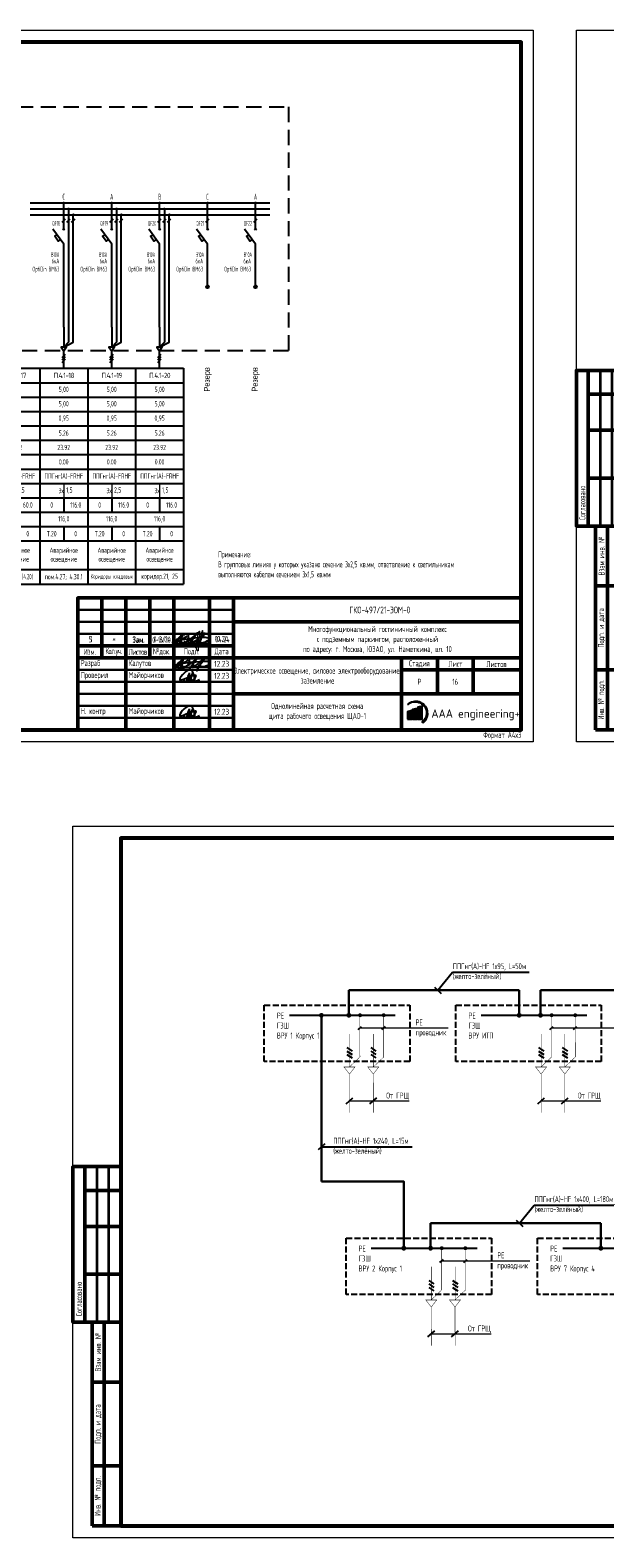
# Model space of a CAD drawing. Header units: millimetres. Extents: x -101899 to 582947, y -77476 to 345289.
# Tile 7 of 100: x 45922 to 69895, y -77476 to -14544. Entities that reach past the tile are written whole.
import ezdxf
from ezdxf.enums import TextEntityAlignment as Align

# ---------------------------------------------------------------- set-up
doc = ezdxf.new("R2010")
doc.units = ezdxf.units.MM
doc.linetypes.add('GOST2.303 4', pattern=[7, 5, -2, 0])
doc.linetypes.add('штриховая2', pattern=[9.525, 6.35, -3.175])
doc.layers.get('Defpoints').update_dxf_attribs({"color": 253})
doc.layers.add('$_ЭОМ', color=140, linetype='Continuous')
doc.layers.add('pecat', color=7, linetype='Continuous')
for name, color, linetype, lineweight in [('$_ЭОМ_Текст', 7, 'Continuous', 9), ('UD-ЭМ-Text', 7, 'Continuous', 5), ('текст', 7, 'Continuous', 20), ('ФОРМАТ', 7, 'Continuous', 18)]:
    doc.layers.add(name, color=color, linetype=linetype, lineweight=lineweight)
doc.layers.add('A-____-NOTE-TEXT', color=5, linetype='Continuous', lineweight=5, true_color=0x0000ff)
doc.layers.add('Schm_коммут_устройства', color=7, linetype='Continuous', lineweight=40, true_color=0x000000)
doc.styles.add('$_Electrical_gost', font='cs_gost2304.shx', dxfattribs={"width": 0.8})
doc.styles.add('1-125', font='Fokad_u.shx', dxfattribs={"width": 0.8, "height": 250})
doc.styles.add('Electrical_gost', font='cs_gost2304.shx', dxfattribs={"height": 250})
doc.styles.add('ЕСКД', font='cs_gost2304.shx', dxfattribs={"oblique": 15, "height": 2.5})
doc.styles.add('ЭН', font='GOST_Common.ttf')

# ---------------------------------------------------------------- blocks, each defined once
blk = doc.blocks.new('*T72')
at = {"color": 0, "linetype": 'ByBlock', "lineweight": -2, "transparency": 16777216}
for p, q in [((0, 0), (2000, 0)), ((0, 0), (0, -9013)), ((2000, 0), (2000, -9013)), ((0, -613), (2000, -613)), ((0, -1213), (2000, -1213)), ((0, -1813), (2000, -1813)), ((0, -2413), (2000, -2413)), ((0, -3013), (2000, -3013)), ((0, -3613), (2000, -3613)), ((0, -4213), (2000, -4213)), ((0, -4813), (2000, -4813)), ((0, -5413), (2000, -5413)), ((1000, -5413), (1000, -6013)), ((0, -6013), (2000, -6013)), ((0, -6613), (2000, -6613)), ((1000, -6613), (1000, -7213)), ((0, -7213), (2000, -7213)), ((0, -8413), (2000, -8413)), ((0, -9013), (2000, -9013))]:
    blk.add_line(p, q, dxfattribs=at)
at = {"layer": 'Defpoints', "color": 8, "linetype": 'ByBlock', "lineweight": 0, "transparency": 16777216}
blk.add_line((1000, -4813), (1000, -5413), dxfattribs=at)
at = {"color": 0, "transparency": 16777216, "char_height": 220, "style": '$_Electrical_gost'}
for s, insert, width, attachment_point in [('{\\W1;\\T0.75;П.4.1-17}', (1000, -306), 2000, 5), ('5,00', (1000, -913), 1900, 5), ('5,00', (1000, -1513), 1900, 5), ('0,95', (1000, -2113), 1999, 5), ('5.26', (1000, -2713), 1999, 5), ('23.92', (1000, -3313), 1999, 5), ('8.21', (1000, -3913), 1999, 5), ('ППГнг(А)-FRHF', (1000, -4513), 1900, 5), ('3х', (999, -5113), 998, 6), ('1,5', (1100, -5113), 800, 4), ('60', (500, -5713), 999, 5), ('60.0', (1500, -5713), 999, 5), ('60,0', (1000, -6313), 1999, 5), ('Т.20', (500, -6913), 999, 5), ('0', (1500, -6913), 999, 5), ('Аварийное\\Pосвещение', (1000, -7813), 1900, 5), ('пом. СС (4.20)', (1000, -8713), 1900, 5)]:
    blk.add_mtext(s, dxfattribs=dict(at, insert=insert, width=width, attachment_point=attachment_point))
blk = doc.blocks.new('*T73')
at = {"color": 0, "linetype": 'ByBlock', "lineweight": -2, "transparency": 16777216}
for p, q in [((0, 0), (2000, 0)), ((0, 0), (0, -9018)), ((2000, 0), (2000, -9018)), ((0, -613), (2000, -613)), ((0, -1213), (2000, -1213)), ((0, -1813), (2000, -1813)), ((0, -2413), (2000, -2413)), ((0, -3013), (2000, -3013)), ((0, -3613), (2000, -3613)), ((0, -4213), (2000, -4213)), ((0, -4813), (2000, -4813)), ((0, -5413), (2000, -5413)), ((1000, -5413), (1000, -6013)), ((0, -6013), (2000, -6013)), ((0, -6613), (2000, -6613)), ((1000, -6613), (1000, -7213)), ((0, -7213), (2000, -7213)), ((0, -8413), (2000, -8413)), ((0, -9018), (2000, -9018))]:
    blk.add_line(p, q, dxfattribs=at)
at = {"layer": 'Defpoints', "color": 8, "linetype": 'ByBlock', "lineweight": 0, "transparency": 16777216}
blk.add_line((1000, -4813), (1000, -5413), dxfattribs=at)
at = {"color": 0, "transparency": 16777216, "char_height": 220, "style": '$_Electrical_gost'}
for s, insert, width, attachment_point in [('{\\W1;\\T0.75;П.4.1-18}', (1000, -306), 2000, 5), ('5,00', (1000, -913), 1900, 5), ('5,00', (1000, -1513), 1900, 5), ('0,95', (1000, -2113), 1999, 5), ('5.26', (1000, -2713), 1999, 5), ('23.92', (1000, -3313), 1999, 5), ('0.00', (1000, -3913), 1999, 5), ('ППГнг(А)-FRHF', (1000, -4513), 1900, 5), ('3х', (999, -5113), 998, 6), ('1,5', (1100, -5113), 800, 4), ('0', (500, -5713), 999, 5), ('116.0', (1500, -5713), 999, 5), ('116,0', (1000, -6313), 1999, 5), ('Т.20', (500, -6913), 999, 5), ('0', (1500, -6913), 999, 5), ('Аварийное\\Pосвещение', (1000, -7813), 1900, 5), ('пом.4.27; 4.30.1 ', (1000, -8716), 1900, 5)]:
    blk.add_mtext(s, dxfattribs=dict(at, insert=insert, width=width, attachment_point=attachment_point))
blk = doc.blocks.new('А.Майорчиков')
at = {"layer": 'pecat', "color": 0, "linetype": 'ByBlock', "lineweight": -2}
for points in [[(9.15, 0.19), (6.53, 5.2), (2.48, 0.9), (9.34, 2.54), (8.41, 0.28), (10.98, 0.93)], [(4.13, 0.87), (4.88, 0.03), (6.46, 3.37), (6.66, 3.84)], [(7.72, 3.61), (6.35, 0.21), (6.57, 3.01), (6.66, 3.84)], [(7.72, 3.61), (7.56, 0.35), (8.6, 1.07), (9.07, 0.08), (9.15, 0.19)]]:
    blk.add_spline(points, degree=3, dxfattribs=at)
blk = doc.blocks.new('Штамп 3')
at = {"true_color": 0x504d51}
h = blk.add_hatch(color=251, dxfattribs=at)
h.dxf.hatch_style = 1
h.paths.add_polyline_path([(139.35, 8.01), (137.5, 7.53), (137.5, 4.41), (139.35, 4.41)])
h = blk.add_hatch(color=251, dxfattribs=at)
h.dxf.hatch_style = 1
h.paths.add_polyline_path([(137.54, 10.47, -1.033512), (143.66, 3.22), (144.25, 3.04, 1.014927)])
at = {"true_color": 0x4b2401}
h = blk.add_hatch(color=38, dxfattribs=at)
h.dxf.hatch_style = 1
h.paths.add_polyline_path([(141.51, 8.85), (139.66, 8.38), (139.66, 4.41), (141.51, 4.41)])
at = {"true_color": 0x139b48}
h = blk.add_hatch(color=114, dxfattribs=at)
h.dxf.hatch_style = 1
h.paths.add_polyline_path([(143.68, 9.85), (141.83, 9.38), (141.83, 4.41), (143.68, 4.41)])
at = {"linetype": 'ByBlock', "lineweight": 25}
blk.add_line((135, 0), (135, 0), dxfattribs=at)
at = {"color": 5, "ltscale": 100}
for points in [[(43.28, 27.38, 0.103904), (43.61, 26.69, 0.235071), (44.38, 26.28, 0.161521), (45.57, 26.81, 0.128808), (46.54, 27.99, 0.085182), (46.66, 28.82, 0.175378), (46.38, 29.61, 0.191596), (45.16, 29.94, 0.119018), (43.97, 29.48, 0.027118), (42.7, 28.54, 0.092445), (41.23, 26.84, 0.062634), (40.74, 25.89, 0.335684), (40.97, 25.21, 0.174698), (42.44, 25.15), (44.15, 25.89, 0.034647), (46.69, 27.31), (47.64, 28), (48.92, 29.08), (50.31, 30.49), (47.42, 26.46), (46.54, 25.39), (48.03, 27.11, -0.763325), (48.26, 27.01, -0.065177), (48.21, 26.72), (48.01, 26.02, 0.052351), (49.3, 26.83), (50.32, 27.69, 0.026697), (51.22, 28.47), (52.49, 29.48), (53.41, 30.32), (52.14, 28.45), (50.92, 26.96), (50.06, 25.73), (49.59, 24.51), (50.42, 26.7, -0.553862), (51.03, 26.84, 0.092612), (51.49, 26.49, 0.087518), (52.39, 26.36, 0.069253), (53.77, 26.75), (54.45, 27.11, 0.092964), (55.08, 27.61, 0.484334), (54.76, 28.29, 0.050486), (53.71, 28.47, 0.039715), (52.14, 28.45), (49.26, 28.25), (47.98, 28.16), (43.93, 27.58), (40.97, 26.99), (40.04, 26.73, 0.32462), (39.87, 26.35, 0.275801), (40.35, 26.05), (42.4, 25.92), (46.49, 26.17), (48.37, 26.19), (50.82, 26.22), (52.6, 26.25), (55.53, 26.2)], [(41.88, 27.72, 0.186939), (44.01, 29.4, 0.016559), (42.83, 26.04, -0.458633), (41.69, 25.89, -0.463695), (41.8, 26.56), (43.59, 27.58), (46.05, 29.06)]]:
    blk.add_lwpolyline(points, format="xyb", dxfattribs=at)
at = {"color": 251, "true_color": 0x504d51}
blk.add_lwpolyline([(137.5, 4.41), (139.35, 4.41), (139.35, 8.01), (137.5, 7.53)], close=True, dxfattribs=at)
blk.add_lwpolyline([(137.54, 10.47, -1.033512), (143.66, 3.22), (144.25, 3.04, 1.014927), (137.54, 10.47)], format="xyb", dxfattribs=at)
at = {"color": 38, "true_color": 0x4b2401}
blk.add_lwpolyline([(139.66, 4.41), (141.51, 4.41), (141.51, 8.85), (139.66, 8.38)], close=True, dxfattribs=at)
at = {"color": 114, "true_color": 0x139b48}
blk.add_lwpolyline([(141.83, 4.41), (143.68, 4.41), (143.68, 9.85), (141.83, 9.38)], close=True, dxfattribs=at)
at = {"layer": 'A-____-NOTE-TEXT'}
for points, knots in [([(44.53, 39.28), (44.49, 39.43), (44.4, 39.78), (44.11, 39.68), (43.84, 39.45), (43.63, 39.23), (43.58, 38.99), (43.67, 38.54), (43.83, 38.88), (43.61, 39.2), (43.45, 39.01), (43.3, 38.55), (43.18, 38.23), (43.08, 37.93), (43.03, 37.52), (42.98, 37.09), (42.91, 36.62), (42.96, 36.22), (43.17, 35.89), (43.48, 35.7), (43.74, 35.95), (43.88, 36.08)], [0, 0, 0, 0, 0.00156145, 0.00237391, 0.00318637, 0.00426225, 0.00533812, 0.00576408, 0.00720477, 0.00786618, 0.00889718, 0.00992817, 0.01103358, 0.01213898, 0.01353242, 0.01492586, 0.01652142, 0.01811698, 0.01894265, 0.01976832, 0.02164005, 0.02164005, 0.02164005, 0.02164005]), ([(48.75, 37.09), (48.7, 37.05), (48.57, 36.95), (48.63, 36.52), (48.59, 36.03), (49.14, 35.51), (49.57, 35.95), (49.51, 36.46), (49.47, 37.89), (49.46, 36.19), (49.63, 35.67), (49.68, 35.38), (49.27, 35.28), (50.23, 36.8), (50.37, 37.75), (50.97, 39.29), (50.92, 41.89), (49.94, 39.75), (50.01, 38.17), (49.88, 35.84), (50.17, 34.09), (50.27, 33.12), (49.99, 32.66), (49.36, 34.06), (49.38, 34.61), (49.34, 35.4), (50.05, 35.34), (50.78, 36.08), (51.39, 37.28), (51.82, 38.53), (52.18, 39.71), (52.33, 40.51), (51.91, 41.77), (51.4, 38.97), (51.25, 37.73), (50.74, 35.55), (50.86, 34.63), (50.91, 34.28)], [0, 0, 0, 0, 0.171393, 0.462094, 1.155737, 1.720369, 2.134476, 2.581555, 3.413728, 4.727463, 4.955197, 5.268252, 5.386123, 5.974734, 8.275816, 9.709852, 11.379458, 12.738559, 14.08585, 16.758326, 19.400492, 19.4584, 19.701898, 20.658885, 22.005926, 22.211787, 22.746414, 23.520346, 25.302356, 26.708962, 27.532365, 28.93512, 29.430518, 30.452004, 33.845551, 35.598043, 36.6598, 36.6598, 36.6598, 36.6598]), ([(44.33, 37.12), (44.34, 36.99), (44.39, 36.61), (44.46, 36.08), (44.5, 35.72), (44.52, 35.51), (44.45, 35.73), (44.39, 36.07), (44.41, 36.29), (44.58, 36.24), (44.82, 36.11), (45.03, 36.08), (45.22, 36.26), (45.35, 36.56), (45.44, 36.91), (45.38, 36.75), (45.33, 36.42), (45.33, 36.24), (45.46, 36.06), (45.66, 35.94), (45.87, 35.9), (46.09, 35.95), (46.27, 36.07), (46.39, 36.24), (46.45, 36.44), (46.49, 36.8), (46.47, 36.56), (46.49, 36.24), (46.53, 36.04), (46.62, 35.87), (46.81, 35.79), (47.06, 35.82), (47.27, 35.92), (47.4, 36.07), (47.48, 36.24), (47.53, 36.42), (47.56, 36.6), (47.58, 36.79), (47.57, 36.99), (47.51, 37.17), (47.4, 37.33), (47.22, 37.47), (47, 37.39), (46.85, 37.11), (46.88, 36.89), (46.89, 36.76)], [0, 0, 0, 0, 0.00129405, 0.00258809, 0.00323512, 0.00420565, 0.00547717, 0.00607914, 0.0066811, 0.00758406, 0.00823518, 0.00880474, 0.0093743, 0.01024675, 0.01089139, 0.01218066, 0.01264098, 0.01336454, 0.01415422, 0.01479727, 0.01544031, 0.01613694, 0.01683356, 0.01735602, 0.01787849, 0.01835135, 0.01966146, 0.0200997, 0.02060927, 0.02137362, 0.02213797, 0.02294275, 0.02354633, 0.0242984, 0.02484929, 0.02540017, 0.02595105, 0.02656826, 0.02718548, 0.0278027, 0.02841992, 0.02901094, 0.02976194, 0.0305756, 0.03182741, 0.03182741, 0.03182741, 0.03182741])]:
    blk.add_open_spline(points, degree=3, knots=knots, dxfattribs=at)
at = {"layer": 'ФОРМАТ', "lineweight": 50}
for p, q in [((10, 55), (10, 30)), ((20, 0), (20, 55)), ((30, 55), (30, 30)), ((40, 0), (40, 55)), ((55, 55), (55, 0)), ((65, 0), (65, 55)), ((65, 45), (185, 45)), ((0, 35), (65, 35)), ((0, 30), (185, 30)), ((135, 30), (135, 0)), ((150, 15), (150, 30)), ((164.88, 30), (164.88, 15)), ((135, 25), (185, 25)), ((65, 15), (185, 15))]:
    blk.add_line(p, q, dxfattribs=at)
at = {"layer": 'ФОРМАТ', "lineweight": 30}
for p, q in [((0, 50), (65, 50)), ((0, 45), (65, 45)), ((0, 40), (65, 40)), ((0, 25), (65, 25)), ((0, 20), (65, 20)), ((0, 15), (65, 15)), ((0, 10), (65, 10)), ((0, 5), (65, 5))]:
    blk.add_line(p, q, dxfattribs=at)
at = {"layer": 'ФОРМАТ', "lineweight": 15}
blk.add_line((150, 30), (135, 30), dxfattribs=at)
at = {"layer": 'ФОРМАТ', "lineweight": 50}
blk.add_lwpolyline([(185, 0), (0, 0), (0, 55), (185, 55)], close=True, dxfattribs=at)
at = {"color": 5, "ltscale": 100, "xscale": 0.96, "yscale": 0.96, "zscale": 0.96}
for p in [(40.23, 20), (40.23, 5)]:
    blk.add_blockref('А.Майорчиков', p, dxfattribs=at)
at = {"insert": (147.49, 8.5), "char_height": 3.5, "attachment_point": 1, "style": 'ЭН'}
blk.add_mtext('AAA engineering+', dxfattribs=at)
at = {"layer": 'текст', "char_height": 2.5, "style": '$_Electrical_gost'}
for s, insert, width, attachment_point in [('{\\H1.125x;ГКО-497/21-ЭОМ-0}', (113.3, 50), 34.3745, 4), ('-', (14.48, 39.38), 2.8011, 1), ('Зам.', (22.74, 37.41), 5.9535, 4), ('{\\W0.7;0-16/10}', (31.1, 37.51), 7.9811, 4), ('Многофункциональный гостиничный комплекс\\Pс подземным паркингом, расположенный\\Pпо адресу: г. Москва, ЮЗАО, ул. Наметкина, вл. 10', (125, 37.5), 109.4637, 5), ('Изм.', (5, 32.5), 10, 5), ('{\\T0.9;Кол.уч.}', (15, 32.5), 10, 5), ('{\\T0.9;Листов}', (25, 32.5), 10, 5), ('№док.', (35, 32.5), 10, 5), ('Подп.', (47.5, 32.5), 15, 5), ('Дата', (60, 32.5), 10, 5), (' Разраб', (0, 27.5), 20, 4), (' Калутов', (20, 27.5), 20, 4), ('{\\W0.9;12.23}', (60, 27.5), 10, 5), ('Электрическое освещение, силовое электрооборудование,\\Pзаземление', (100, 22.58), 70, 5), ('Стадия', (142.5, 27.5), 15, 5), ('Лист', (157.5, 27.5), 15, 5), ('Листов', (174.63, 27.37), 20, 5), (' Проверил', (0, 22.5), 20, 4), (' Майорчиков', (20, 22.5), 20, 4), ('{\\W0.9;12.23}', (60, 22.5), 10, 5), ('Р', (142.5, 20), 15, 5), (' Н. контр', (0, 7.5), 20, 4), (' Майорчиков', (20, 7.5), 20, 4), ('{\\W0.9;12.23}', (60, 7.5), 10, 5)]:
    blk.add_mtext(s, dxfattribs=dict(at, insert=insert, width=width, attachment_point=attachment_point))
at = {"layer": 'текст', "char_height": 2.5, "attachment_point": 1, "style": '$_Electrical_gost'}
for s, width, insert in [('\\pxsm1.5;5', 2.5, (4.66, 38.96)), ('\\pxsm1.5;10.24', 5.8481, (57.1, 39.14))]:
    blk.add_mtext_dynamic_manual_height_columns(s, width=width, gutter_width=1000, heights=[0], dxfattribs=dict(at, insert=insert))
blk = doc.blocks.new('*U65')
at = {"layer": 'ФОРМАТ', "lineweight": 50}
for p, q in [((5, 155), (5, 90)), ((5, 145), (20, 145)), ((5, 130), (20, 130)), ((5, 110), (20, 110)), ((8, 65), (8, 90)), ((13, 5), (13, 90)), ((8, 30), (8, 65)), ((8, 65), (20, 65)), ((8, 5), (8, 30)), ((8, 30), (20, 30)), ((20, 5), (8, 5))]:
    blk.add_line(p, q, dxfattribs=at)
at = {"layer": 'ФОРМАТ', "lineweight": 35}
for p, q in [((10, 155), (10, 90)), ((14.84, 155), (14.84, 90)), ((8, 90), (20, 90)), ((8, 90), (20, 90))]:
    blk.add_line(p, q, dxfattribs=at)
at = {"layer": 'ФОРМАТ'}
blk.add_lwpolyline([(0, 297), (630, 297), (630, 0), (0, 0)], close=True, dxfattribs=at)
at = {"layer": 'ФОРМАТ', "lineweight": 53}
blk.add_lwpolyline([(20, 5), (625, 5), (625, 292), (20, 292)], close=True, dxfattribs=at)
at = {"layer": 'ФОРМАТ', "lineweight": 50}
blk.add_lwpolyline([(20, 90), (0, 90), (0, 155), (20, 155)], dxfattribs=at)
at = {"layer": 'ФОРМАТ', "lineweight": 15, "char_height": 2.5, "rotation": 90, "style": '$_Electrical_gost'}
for s, insert, width, attachment_point in [('\\pxl1,t1;Согласовано', (2.5, 90), 65, 4), ('Взам инв. №', (10.5, 77.5), 25, 5), ('Подп. и дата', (10.5, 47.5), 35, 5), ('Инв. № подп.', (10.5, 17.5), 25, 5)]:
    blk.add_mtext(s, dxfattribs=dict(at, insert=insert, width=width, attachment_point=attachment_point))
at = {"layer": 'ФОРМАТ', "lineweight": 15, "insert": (625, 2.5), "char_height": 2.5, "width": 42.3874, "attachment_point": 6, "style": '$_Electrical_gost'}
blk.add_mtext('Формат А4х3', dxfattribs=at)
blk = doc.blocks.new('*U354')
for points in [[(13.47, 68.99, 1), (14.53, 68.99, 1)], [(15.47, 66.49, 1), (16.53, 66.49, 1)], [(17.49, 64.04, 1), (18.55, 64.04, 1)]]:
    blk.add_hatch(color=256).paths.add_polyline_path(points)
at = {"ltscale": 400}
for p, q in [((0, 68.99), (20, 68.99)), ((0, 66.49), (20, 66.49)), ((0, 63.99), (20, 63.99))]:
    blk.add_line(p, q, dxfattribs=at)
for p, q in [((13.65, 57.67), (14.35, 58.38)), ((13.65, 58.38), (14.35, 57.67)), ((14, 31), (14, 38.3)), ((14, 17.1), (14, 31)), ((14, 17.1), (14, 8.7)), ((14, 0), (14, 7.11))]:
    blk.add_line(p, q)
for points in [[(14, 58.03), (14, 68.99)], [(16, 66.49), (16, 10.81), (14, 8.7), (18, 10.81), (18, 63.99)], [(14, 38.3), (14, 51.74), (9.45, 58.03)], [(13.29, 60.87), (14.71, 62.28)], [(15.29, 60.87), (16.71, 62.28)], [(17.29, 60.87), (18.71, 62.28)], [(12.58, 53.71), (11.65, 53.04), (10.24, 55.02), (11.15, 55.68)], [(14, 8.7), (12.87, 8.7), (14, 7.11)], [(14, 8.7), (15.13, 8.7), (14, 7.11)], [(13.29, 4.4), (14.71, 5.82)], [(13.29, 3.4), (14.71, 4.82)], [(13.29, 2.4), (14.71, 3.82)]]:
    blk.add_lwpolyline(points)
at = {"style": 'Electrical_gost', "width": 0.6, "flags": 8}
blk.add_attdef('ФАЗА', text='', height=2.5, dxfattribs=at).set_placement((14, 69.51), align=Align.BOTTOM_CENTER)
for tag, p in [('QF', (12.5, 60.39)), ('ОТКЛЮЧАЮЩАЯ_СПОСОБНОСТЬ', (12.14, 43.87)), ('ХАРАКТЕРИСТИКА_И_ТОК', (12.14, 47.37)), ('МАРКА', (12.14, 40.37))]:
    blk.add_attdef(tag, text='', height=2, dxfattribs=at).set_placement(p, align=Align.MIDDLE_RIGHT)
blk = doc.blocks.new('*T357')
at = {"color": 0, "linetype": 'ByBlock', "lineweight": -2, "transparency": 16777216}
for p, q in [((0, 0), (2000, 0)), ((0, 0), (0, -9025)), ((2000, 0), (2000, -9025)), ((0, -613), (2000, -613)), ((0, -1213), (2000, -1213)), ((0, -1813), (2000, -1813)), ((0, -2413), (2000, -2413)), ((0, -3013), (2000, -3013)), ((0, -3613), (2000, -3613)), ((0, -4213), (2000, -4213)), ((0, -4813), (2000, -4813)), ((0, -5413), (2000, -5413)), ((1000, -5413), (1000, -6013)), ((0, -6013), (2000, -6013)), ((0, -6613), (2000, -6613)), ((1000, -6613), (1000, -7213)), ((0, -7213), (2000, -7213)), ((0, -8413), (2000, -8413)), ((0, -9025), (2000, -9025))]:
    blk.add_line(p, q, dxfattribs=at)
at = {"layer": 'Defpoints', "color": 8, "linetype": 'ByBlock', "lineweight": 0, "transparency": 16777216}
blk.add_line((1000, -4813), (1000, -5413), dxfattribs=at)
at = {"color": 0, "transparency": 16777216, "style": '$_Electrical_gost'}
for s, insert, char_height, width, attachment_point in [('{\\W1;\\T0.75;П.4.1-19}', (1000, -306), 220, 2000, 5), ('5,00', (1000, -913), 220, 1900, 5), ('5,00', (1000, -1513), 220, 1900, 5), ('0,95', (1000, -2113), 220, 1999, 5), ('5.26', (1000, -2713), 220, 1999, 5), ('23.92', (1000, -3313), 220, 1999, 5), ('0.00', (1000, -3913), 220, 1999, 5), ('ППГнг(А)-FRHF', (1000, -4513), 220, 1900, 5), ('3х', (999, -5113), 220, 998, 6), ('2,5', (1100, -5113), 220, 800, 4), ('0', (500, -5713), 220, 999, 5), ('116.0', (1500, -5713), 220, 999, 5), ('116,0', (1000, -6313), 220, 1999, 5), ('Т.20', (500, -6913), 220, 999, 5), ('0', (1500, -6913), 220, 999, 5), ('Аварийное\\Pосвещение', (1000, -7813), 220, 1900, 5), ('Коридоры кладовых ', (1000, -8719), 180, 1900, 5)]:
    blk.add_mtext(s, dxfattribs=dict(at, insert=insert, char_height=char_height, width=width, attachment_point=attachment_point))
blk = doc.blocks.new('*T358')
at = {"color": 0, "linetype": 'ByBlock', "lineweight": -2, "transparency": 16777216}
for p, q in [((0, 0), (2000, 0)), ((0, 0), (0, -9018)), ((2000, 0), (2000, -9018)), ((0, -613), (2000, -613)), ((0, -1213), (2000, -1213)), ((0, -1813), (2000, -1813)), ((0, -2413), (2000, -2413)), ((0, -3013), (2000, -3013)), ((0, -3613), (2000, -3613)), ((0, -4213), (2000, -4213)), ((0, -4813), (2000, -4813)), ((0, -5413), (2000, -5413)), ((1000, -5413), (1000, -6013)), ((0, -6013), (2000, -6013)), ((0, -6613), (2000, -6613)), ((1000, -6613), (1000, -7213)), ((0, -7213), (2000, -7213)), ((0, -8413), (2000, -8413)), ((0, -9018), (2000, -9018))]:
    blk.add_line(p, q, dxfattribs=at)
at = {"layer": 'Defpoints', "color": 8, "linetype": 'ByBlock', "lineweight": 0, "transparency": 16777216}
blk.add_line((1000, -4813), (1000, -5413), dxfattribs=at)
at = {"color": 0, "transparency": 16777216, "char_height": 220, "style": '$_Electrical_gost'}
for s, insert, width, attachment_point in [('{\\W1;\\T0.75;П.4.1-20}', (1000, -306), 2000, 5), ('5,00', (1000, -913), 1900, 5), ('5,00', (1000, -1513), 1900, 5), ('0,95', (1000, -2113), 1999, 5), ('5.26', (1000, -2713), 1999, 5), ('23.92', (1000, -3313), 1999, 5), ('0.00', (1000, -3913), 1999, 5), ('ППГнг(А)-FRHF', (1000, -4513), 1900, 5), ('3х', (999, -5113), 998, 6), ('1,5', (1100, -5113), 800, 4), ('0', (500, -5713), 999, 5), ('116.0', (1500, -5713), 999, 5), ('116,0', (1000, -6313), 1999, 5), ('Т.20', (500, -6913), 999, 5), ('0', (1500, -6913), 999, 5), ('Аварийное\\Pосвещение', (1000, -7813), 1900, 5), ('коридор.21, 25', (1000, -8716), 1900, 5)]:
    blk.add_mtext(s, dxfattribs=dict(at, insert=insert, width=width, attachment_point=attachment_point))

msp = doc.modelspace()

# ---------------------------------------------------------------- hatches: boundary and pattern name
for points in [[(53269.6, -21751.3, 1), (53375.3, -21751.3, 1)], [(55269.6, -21751.3, 1), (55375.3, -21751.3, 1)]]:
    msp.add_hatch(color=256).paths.add_polyline_path(points)
at = {"linetype": 'Continuous'}
h = msp.add_hatch(color=256, dxfattribs=at)
edge = h.paths.add_edge_path()
edge.add_arc((59683.5, -55662.5), 82.7, 0, 360)
h = msp.add_hatch(color=256, dxfattribs=at)
edge = h.paths.add_edge_path()
edge.add_arc((60669.4, -55662.5), 82.7, 0, 360)
h = msp.add_hatch(color=256, dxfattribs=at)
edge = h.paths.add_edge_path()
edge.add_arc((67676.2, -55662.5), 82.7, 0, 360)
h = msp.add_hatch(color=256, dxfattribs=at)
edge = h.paths.add_edge_path()
edge.add_arc((68662.1, -55662.5), 82.7, 0, 360)
h = msp.add_hatch(color=256, dxfattribs=at)
edge = h.paths.add_edge_path()
edge.add_arc((63093, -65385.8), 82.7, 0, 360)
h = msp.add_hatch(color=256, dxfattribs=at)
edge = h.paths.add_edge_path()
edge.add_arc((64078.9, -65385.8), 82.7, 0, 360)
at = {"layer": 'Schm_коммут_устройства', "ltscale": 100}
h = msp.add_hatch(color=256, dxfattribs=at)
edge = h.paths.add_edge_path()
edge.add_arc((58069, -55665.4), 39.7, 0, 360)
h = msp.add_hatch(color=256, dxfattribs=at)
edge = h.paths.add_edge_path()
edge.add_arc((59220.2, -55665.4), 39.7, 0, 360)
h = msp.add_hatch(color=256, dxfattribs=at)
edge = h.paths.add_edge_path()
edge.add_arc((66319, -55665.4), 39.7, 0, 360)
h = msp.add_hatch(color=256, dxfattribs=at)
edge = h.paths.add_edge_path()
edge.add_arc((66319, -55665.4), 39.7, 0, 360)
h = msp.add_hatch(color=256, dxfattribs=at)
edge = h.paths.add_edge_path()
edge.add_arc((67212.9, -55665.4), 39.7, 0, 360)
h = msp.add_hatch(color=256, dxfattribs=at)
edge = h.paths.add_edge_path()
edge.add_arc((67212.9, -55665.4), 39.7, 0, 360)
h = msp.add_hatch(color=256, dxfattribs=at)
edge = h.paths.add_edge_path()
edge.add_arc((61506, -65388.8), 39.7, 0, 360)
h = msp.add_hatch(color=256, dxfattribs=at)
edge = h.paths.add_edge_path()
edge.add_arc((62629.6, -65386.8), 39.7, 0, 360)
h = msp.add_hatch(color=256, dxfattribs=at)
edge = h.paths.add_edge_path()
edge.add_arc((69728.4, -65388.8), 39.7, 0, 360)
h = msp.add_hatch(color=256, dxfattribs=at)
edge = h.paths.add_edge_path()
edge.add_arc((69728.4, -65388.8), 39.7, 0, 360)

# ---------------------------------------------------------------- linework, layer by layer
at = {"ltscale": 400}
for p, q in [((51922.4, -21751.3), (53922.4, -21751.3)), ((51922.4, -22001.3), (53922.4, -22001.3)), ((53922.4, -21751.3), (55922.4, -21751.3)), ((53922.4, -22001.3), (55922.4, -22001.3)), ((51922.4, -22251.3), (53922.4, -22251.3)), ((53922.4, -22251.3), (55922.4, -22251.3))]:
    msp.add_line(p, q, dxfattribs=at)
for p, q in [((53287.1, -22882.4), (53357.8, -22811.7)), ((53287.1, -22811.7), (53357.8, -22882.4)), ((55287.1, -22882.4), (55357.8, -22811.7)), ((55287.1, -22811.7), (55357.8, -22882.4)), ((53322.5, -25211.6), (53322.4, -24820)), ((55322.5, -25211.6), (55322.4, -24820))]:
    msp.add_line(p, q)
at = {"linetype": 'Continuous'}
for p, q in [((62925.8, -54618.6), (63539.2, -53860.9)), ((63539.2, -53860.9), (66743.6, -53860.9)), ((62789.3, -54487), (63062.2, -54750.2)), ((59607.7, -56257.2), (59749.4, -56131.3)), ((60598.9, -56257.2), (60740.6, -56131.3)), ((67600.4, -56257.2), (67742.1, -56131.3)), ((68591.7, -56257.2), (68733.4, -56131.3)), ((59105.6, -59356.9), (59389, -59105.1)), ((60095.8, -59356.9), (60379.2, -59105.1)), ((67098.3, -59356.9), (67381.7, -59105.1)), ((68088.5, -59356.9), (68371.9, -59105.1)), ((57949.5, -61264.5), (58232.9, -61012.7)), ((58069, -61150.4), (61859.1, -61150.4)), ((66335.2, -64342), (66948.6, -63584.2)), ((66948.6, -63584.2), (70436.6, -63584.2)), ((66198.8, -64210.4), (66471.6, -64473.5)), ((63017.1, -65980.5), (63158.8, -65854.6)), ((64008.4, -65980.5), (64150.1, -65854.6)), ((62515, -69080.2), (62798.4, -68828.5)), ((63505.2, -69080.2), (63788.6, -68828.5))]:
    msp.add_line(p, q, dxfattribs=at)
at = {"lineweight": 30, "ltscale": 100}
for p, q in [((59220.2, -54618.6), (59220.2, -55665.4)), ((66319, -54618.6), (59220.2, -54618.6)), ((66319, -54618.6), (66319, -55665.4)), ((67212.9, -54618.6), (67212.9, -55665.4)), ((74417.3, -54618.6), (67212.9, -54618.6)), ((58069, -55665.4), (58073.7, -62595.9)), ((69728.4, -64342), (62629.6, -64342)), ((62629.6, -64342), (62629.6, -65388.8)), ((69728.4, -64342), (69728.4, -65388.8))]:
    msp.add_line(p, q, dxfattribs=at)
at = {"ltscale": 100}
for p, q in [((56739.3, -55665.2), (61153.6, -55662.1)), ((64732, -55665.2), (69146.4, -55662.1)), ((60148.7, -65388.5), (64563.1, -65385.5)), ((68141.5, -65388.5), (72555.8, -65385.5))]:
    msp.add_line(p, q, dxfattribs=at)
at = {"linetype": 'Continuous', "lineweight": 25}
for p, q in [((59137.3, -57013.1), (59357.3, -57154.9)), ((59137.3, -57013.1), (59357.3, -57154.9)), ((59137.3, -57154.9), (59357.3, -57296.7)), ((59137.3, -57154.9), (59357.3, -57296.7)), ((60127.9, -57013.1), (60347.9, -57154.9)), ((60127.9, -57013.1), (60347.9, -57154.9)), ((60127.9, -57154.9), (60347.9, -57296.7)), ((60127.9, -57154.9), (60347.9, -57296.7)), ((67130, -57013.1), (67350, -57154.9)), ((67130, -57013.1), (67350, -57154.9)), ((67130, -57154.9), (67350, -57296.7)), ((67130, -57154.9), (67350, -57296.7)), ((68120.7, -57013.1), (68340.7, -57154.9)), ((68120.7, -57013.1), (68340.7, -57154.9)), ((68120.7, -57154.9), (68340.7, -57296.7)), ((68120.7, -57154.9), (68340.7, -57296.7)), ((59137.3, -57296.7), (59357.3, -57438.5)), ((59137.3, -57296.7), (59357.3, -57438.5)), ((60127.9, -57296.7), (60347.9, -57438.5)), ((60127.9, -57296.7), (60347.9, -57438.5)), ((67130, -57296.7), (67350, -57438.5)), ((67130, -57296.7), (67350, -57438.5)), ((68120.7, -57296.7), (68340.7, -57438.5)), ((68120.7, -57296.7), (68340.7, -57438.5)), ((62546.7, -66736.4), (62766.7, -66878.2)), ((62546.7, -66736.4), (62766.7, -66878.2)), ((62546.7, -66878.2), (62766.7, -67020)), ((62546.7, -66878.2), (62766.7, -67020)), ((62546.7, -67020), (62766.7, -67161.8)), ((62546.7, -67020), (62766.7, -67161.8)), ((63537.4, -66736.4), (63757.4, -66878.2)), ((63537.4, -66736.4), (63757.4, -66878.2)), ((63537.4, -66878.2), (63757.4, -67020)), ((63537.4, -66878.2), (63757.4, -67020)), ((63537.4, -67020), (63757.4, -67161.8)), ((63537.4, -67020), (63757.4, -67161.8))]:
    msp.add_line(p, q, dxfattribs=at)
at = {"linetype": 'штриховая2', "ltscale": 100}
msp.add_lwpolyline([(7311.3, -17751.2), (56697.6, -17751.2), (56697.6, -27932.1), (7311.3, -27932.1)], close=True, dxfattribs=at)
for points in [[(53322.4, -22847.1), (53322.4, -21751.3)], [(55322.4, -22847.1), (55322.4, -21751.3)], [(53251.7, -22563.2), (53393.2, -22421.7)], [(55251.7, -22563.2), (55393.2, -22421.7)], [(53322.4, -24820), (53322.5, -23475.7), (52867.2, -22847.1)], [(53180.2, -23279.3), (53087.4, -23345.6), (52946.4, -23148.3), (53037.5, -23082.3)], [(55322.4, -24820), (55322.5, -23475.7), (54867.2, -22847.1)], [(55180.2, -23279.3), (55087.4, -23345.6), (54946.4, -23148.3), (55037.5, -23082.3)], [(53380.6, -25207.9), (53264.3, -25324.2)], [(55380.6, -25207.9), (55264.3, -25324.2)]]:
    msp.add_lwpolyline(points)
at = {"color": 5, "ltscale": 100}
for points in [[(52193.7, -40009.7, 0.103904), (52226.8, -40078.5, 0.2350713), (52304.2, -40119, 0.1615215), (52423.1, -40066.6, 0.1288083), (52519.7, -39948.8, 0.0851825), (52532.3, -39865.7, 0.1753776), (52504.1, -39786.5, 0.1915956), (52382.3, -39753.4, 0.1190184), (52262.6, -39799.6, 0.0271183), (52136.4, -39893, 0.0924447), (51988.9, -40063.6, 0.0626343), (51940.5, -40158.3, 0.3356843), (51963.4, -40226.2, 0.1746984), (52110.3, -40232.9), (52281.5, -40158.5, 0.0346471), (52535.2, -40016.7), (52630.4, -39947.3), (52757.9, -39839), (52897.3, -39698.1), (52608, -40101.9), (52519.8, -40208), (52668.6, -40036.4, -0.7633251), (52692.2, -40046.3, -0.0651771), (52686.8, -40075.7), (52667, -40145.6, 0.052351), (52796.2, -40064.1), (52898.2, -39978.8, 0.0266965), (52988.4, -39900.1), (53115.2, -39799.1), (53207.4, -39715.1), (53080.5, -39902.5), (52957.7, -40051.9), (52872.3, -40174.1), (52825.6, -40296.3), (52908.5, -40077.7, -0.5538621), (52968.8, -40063.1, 0.0926124), (53014.7, -40098.2, 0.0875177), (53104.8, -40111.1, 0.0692528), (53243.5, -40072.9), (53311.3, -40036.9, 0.092964), (53374.3, -39986.9, 0.4843344), (53342.4, -39918.5, 0.0504862), (53237.2, -39900.4, 0.0397149), (53080.5, -39902.5), (52792.4, -39922.4), (52663.9, -39931.5), (52259.1, -39989.4), (51963.4, -40048.4), (51870.2, -40074.8, 0.3246198), (51853.5, -40112.4, 0.2758008), (51900.7, -40142.9), (52105.7, -40155.1), (52514.9, -40130.9), (52703.2, -40128.4), (52947.9, -40125.2), (53126, -40122.8), (53419.4, -40127.8)], [(52053.8, -39975.1, 0.1869387), (52266.9, -39807.6, 0.0165586), (52149.4, -40143.8, -0.4586332), (52035, -40158.8, -0.4636946), (52046.3, -40091.5), (52224.9, -39989.8), (52471.4, -39841.9)]]:
    msp.add_lwpolyline(points, format="xyb", dxfattribs=at)
at = {"linetype": 'GOST2.303 4', "lineweight": 25, "ltscale": 50}
for points in [[(55689.7, -55240.7), (61754.8, -55240.7), (61754.8, -57591.5), (55689.7, -57591.5)], [(63682.4, -55240.7), (69747.5, -55240.7), (69747.5, -57591.5), (63682.4, -57591.5)], [(59099.2, -64964), (65164.3, -64964), (65164.3, -67314.9), (59099.2, -67314.9)], [(67091.9, -64964), (73157, -64964), (73157, -67314.9), (67091.9, -67314.9)]]:
    msp.add_lwpolyline(points, close=True, dxfattribs=at)
at = {"linetype": 'Continuous', "lineweight": -3, "const_width": 17.5}
for points in [[(59243.2, -57823.1), (59680, -57407), (59678.8, -55663.1)], [(60233.9, -57823.1), (60670.6, -57407), (60669.4, -55662.5)], [(67235.9, -57823.1), (67672.7, -57407), (67671.5, -55663.1)], [(68226.6, -57823.1), (68663.4, -57407), (68662.1, -55662.5)], [(59247.3, -56438.8), (59247.3, -57819.2)], [(60237.9, -56438.8), (60237.9, -57819.2)], [(67240, -56438.8), (67240, -57819.2)], [(68230.7, -56438.8), (68230.7, -57819.2)], [(59245, -58117.2), (59013.2, -57823.1), (59473.2, -57823.1), (59245, -58117.2)], [(59245, -58117.2), (59013.2, -57823.1), (59473.2, -57823.1), (59245, -58117.2)], [(60235.7, -58117.2), (60003.8, -57823.1), (60463.9, -57823.1), (60235.7, -58117.2)], [(60235.7, -58117.2), (60003.8, -57823.1), (60463.9, -57823.1), (60235.7, -58117.2)], [(67237.8, -58117.2), (67005.9, -57823.1), (67466, -57823.1), (67237.8, -58117.2)], [(67237.8, -58117.2), (67005.9, -57823.1), (67466, -57823.1), (67237.8, -58117.2)], [(68228.4, -58117.2), (67996.5, -57823.1), (68456.6, -57823.1), (68228.4, -58117.2)], [(68228.4, -58117.2), (67996.5, -57823.1), (68456.6, -57823.1), (68228.4, -58117.2)], [(59245, -58117.2), (59247.3, -59733.9)], [(60235.7, -58117.2), (60237.9, -59733.9)], [(67237.8, -58117.2), (67240, -59733.9)], [(68228.4, -58117.2), (68230.7, -59733.9)], [(62652.6, -67546.5), (63089.4, -67130.3), (63088.2, -65386.5)], [(63643.3, -67546.5), (64080.1, -67130.3), (64078.9, -65385.8)], [(62656.7, -66162.1), (62656.7, -67542.6)], [(63647.4, -66162.1), (63647.4, -67542.6)], [(62654.5, -67840.6), (62422.6, -67546.5), (62882.7, -67546.5), (62654.5, -67840.6)], [(62654.5, -67840.6), (62422.6, -67546.5), (62882.7, -67546.5), (62654.5, -67840.6)], [(62654.5, -67840.6), (62656.7, -69457.2)], [(63645.2, -67840.6), (63413.3, -67546.5), (63873.3, -67546.5), (63645.2, -67840.6)], [(63645.2, -67840.6), (63413.3, -67546.5), (63873.3, -67546.5), (63645.2, -67840.6)], [(63645.2, -67840.6), (63647.4, -69457.2)]]:
    msp.add_lwpolyline(points, dxfattribs=at)
at = {"lineweight": 30, "ltscale": 100}
msp.add_lwpolyline([(61506, -65388.8), (61506, -62595.9), (58073.7, -62598.2)], dxfattribs=at)
for centre in [(53322.5, -25266.1), (55322.5, -25266.1)]:
    msp.add_circle(centre, 54.5)
at = {"layer": 'Schm_коммут_устройства', "ltscale": 100}
for centre in [(58069, -55665.4), (59220.2, -55665.4), (66319, -55665.4), (66319, -55665.4), (67212.9, -55665.4), (67212.9, -55665.4), (61506, -65388.8), (62629.6, -65386.8), (69728.4, -65388.8), (69728.4, -65388.8)]:
    msp.add_circle(centre, 39.7, dxfattribs=at)
at = {"layer": 'UD-ЭМ-Text', "ltscale": 100}
for p, q in [((59678.6, -56194.2), (63356.6, -56194.2)), ((67671.3, -56194.2), (71349.3, -56194.2)), ((59247.3, -59231), (61737.4, -59231)), ((67240, -59231), (69730.1, -59231)), ((63088, -65917.6), (66766, -65917.6)), ((62656.7, -68954.4), (65146.9, -68954.4))]:
    msp.add_line(p, q, dxfattribs=at)

# ---------------------------------------------------------------- block references
at = {"layer": '$_ЭОМ', "xscale": 100, "yscale": 100, "zscale": 100}
msp.add_blockref('*U65', (47707.5, -77475.9), dxfattribs=at)
at = {"xscale": 100, "yscale": 100, "zscale": 100}
for name, p in [('*U65', (3910, -44244.3)), ('*U65', (68707, -44244.3)), ('Штамп 3', (47910, -43744.3))]:
    msp.add_blockref(name, p, dxfattribs=at)
ref = msp.add_blockref('*U354', (45922.4, -28649.9), dxfattribs=dict(xscale=100, yscale=100, zscale=100))
ref.add_attrib('QF', 'QF18', dxfattribs={"height": 200, "style": 'Electrical_gost', "width": 0.6}).set_placement((47172.7, -22610.4), align=Align.MIDDLE_RIGHT)
ref.add_attrib('ХАРАКТЕРИСТИКА_И_ТОК', 'В10А', dxfattribs={"height": 200, "style": 'Electrical_gost', "width": 0.6}).set_placement((47136, -23912.9), align=Align.MIDDLE_RIGHT)
ref.add_attrib('ФАЗА', 'С', dxfattribs={"height": 250, "style": 'Electrical_gost', "width": 0.6}).set_placement((47322.4, -21698.9), align=Align.BOTTOM_CENTER)
ref = msp.add_blockref('*U354', (47922.4, -28649.9), dxfattribs=dict(xscale=100, yscale=100, zscale=100))
ref.add_attrib('QF', 'QF19', dxfattribs={"height": 200, "style": 'Electrical_gost', "width": 0.6}).set_placement((49172.7, -22610.4), align=Align.MIDDLE_RIGHT)
ref.add_attrib('ХАРАКТЕРИСТИКА_И_ТОК', 'В10А', dxfattribs={"height": 200, "style": 'Electrical_gost', "width": 0.6}).set_placement((49136, -23912.9), align=Align.MIDDLE_RIGHT)
ref.add_attrib('ФАЗА', 'А', dxfattribs={"height": 250, "style": 'Electrical_gost', "width": 0.6}).set_placement((49322.4, -21698.9), align=Align.BOTTOM_CENTER)
ref = msp.add_blockref('*U354', (49922.4, -28649.9), dxfattribs=dict(xscale=100, yscale=100, zscale=100))
ref.add_attrib('QF', 'QF20', dxfattribs={"height": 200, "style": 'Electrical_gost', "width": 0.6}).set_placement((51172.7, -22610.4), align=Align.MIDDLE_RIGHT)
ref.add_attrib('ХАРАКТЕРИСТИКА_И_ТОК', 'В10А', dxfattribs={"height": 200, "style": 'Electrical_gost', "width": 0.6}).set_placement((51136, -23912.9), align=Align.MIDDLE_RIGHT)
ref.add_attrib('ФАЗА', 'В', dxfattribs={"height": 250, "style": 'Electrical_gost', "width": 0.6}).set_placement((51322.4, -21698.9), align=Align.BOTTOM_CENTER)
for name, p in [('*T72', (44322.3, -28649.9)), ('*T73', (46322.3, -28649.9)), ('*T357', (48322.3, -28649.9)), ('*T358', (50322.3, -28649.9))]:
    msp.add_blockref(name, p)

# ---------------------------------------------------------------- texts
at = {"layer": '$_ЭОМ_Текст', "char_height": 250, "attachment_point": 1, "rotation": 90, "style": '1-125'}
for insert in [(53167.7, -29629.9), (55167.7, -29629.9)]:
    msp.add_mtext('Резерв', dxfattribs=dict(at, insert=insert))
at = {"char_height": 250, "attachment_point": 1, "style": '$_Electrical_gost'}
for s, width, insert in [('ППГнг(А)-HF 1х95, L=50м (желто-зелёный)', 3257.307, (63555.6, -53488.7)), ('РЕ\\PГЗШ\\PВРУ 1 Корпус 1', 1542.679, (56214, -55551)), ('PE \\Pпроводник', 1292.654, (62001.8, -55837.3)), ('РЕ\\PГЗШ\\PВРУ ИТП ', 1542.679, (64206.8, -55551)), ('От ГРЩ', 974.197, (60778.9, -58889.1)), ('От ГРЩ', 974.197, (68771.6, -58889.1)), ('ППГнг(А)-HF 1х240, L=15м (желто-зелёный)', 3330.657, (58567.7, -60778.2)), ('ППГнг(А)-HF 1х400, L=180м (желто-зелёный)', 3448.86, (66965.1, -63212)), ('РЕ\\PГЗШ\\PВРУ 2 Корпус 1', 1542.679, (59623.5, -65274.3)), ('РЕ\\PГЗШ\\PВРУ 7 Корпус 4', 1542.679, (67616.2, -65274.3)), ('PE \\Pпроводник', 1292.654, (65411.2, -65560.7)), ('От ГРЩ', 974.197, (64188.3, -68612.4))]:
    msp.add_mtext_dynamic_manual_height_columns(s, width=width, gutter_width=12.5, heights=[0], dxfattribs=dict(at, insert=insert))
at = {"style": 'Electrical_gost', "width": 0.6, "flags": 8}
for tag, p in [('С', (53322.4, -21698.9)), ('А', (55322.4, -21698.9))]:
    msp.add_attdef(tag, text='A', height=250, dxfattribs=at).set_placement(p, align=Align.BOTTOM_CENTER)
for tag, text, p in [('QF21', 'QF1', (53172.7, -22610.4)), ('QF22', 'QF1', (55172.7, -22610.4)), ('В10А', 'C16А', (53176.2, -23912.9)), ('В10А', 'C16А', (55176.2, -23912.9))]:
    msp.add_attdef(tag, text=text, height=200, dxfattribs=at).set_placement(p, align=Align.MIDDLE_RIGHT)
at = {"layer": 'текст'}
for s, insert, char_height, width, attachment_point, style in [('{\\W0.7;6кА\\POptiDin ВМ63}', (47135, -24379.7), 200, 1122.58, 6, '$_Electrical_gost'), ('{\\W0.7;6кА\\POptiDin ВМ63}', (49135, -24379.7), 200, 1122.58, 6, '$_Electrical_gost'), ('{\\W0.7;6кА\\POptiDin ВМ63}', (51135, -24379.7), 200, 1122.58, 6, '$_Electrical_gost'), ('{\\W0.7;6кА\\POptiDin ВМ63}', (53135, -24379.7), 200, 1122.58, 6, '$_Electrical_gost'), ('{\\W0.7;6кА\\POptiDin ВМ63}', (55135, -24379.7), 200, 1122.58, 6, '$_Electrical_gost'), ('{\\W0.7;Примечание:\\PВ групповых линиях у которых указано сечение 3х2,5 кв.мм, ответвление к светильникам выполняются кабелем сечением 3х1,5 кв.мм}', (53767.7, -36869.3), 250, 8913.567, 4, '$_Electrical_gost'), ('-', (49351.9, -39851.7), 250, 250, 1, '$_Electrical_gost'), ('Зам.', (50199.7, -39971.3), 250, 455.157, 4, '$_Electrical_gost'), ('{\\W0.7;0-3/24}', (51069.8, -39970.3), 250, 732.11, 4, '$_Electrical_gost'), ('16', (63653.8, -41744.3), 250, 1487.511, 5, '$_Electrical_gost'), ('\\A1;{\\Q0;\\W0.8;Однолинейная расчетная схема\\Pщита рабочего освещения ЩАО-1}', (57898.5, -42994.3), 250, 6693.487, 5, 'ЕСКД')]:
    msp.add_mtext(s, dxfattribs=dict(at, insert=insert, char_height=char_height, width=width, attachment_point=attachment_point, style=style))
at = {"layer": 'текст', "char_height": 250, "attachment_point": 1, "style": '$_Electrical_gost'}
for s, width, insert in [('\\pxsm1.5;3', 250, (48364.3, -39848.6)), ('\\pxsm1.5;04.24', 689.829, (53637.1, -39848.6))]:
    msp.add_mtext_dynamic_manual_height_columns(s, width=width, gutter_width=1000, heights=[0], dxfattribs=dict(at, insert=insert))

doc.saveas('drawing.dxf')
